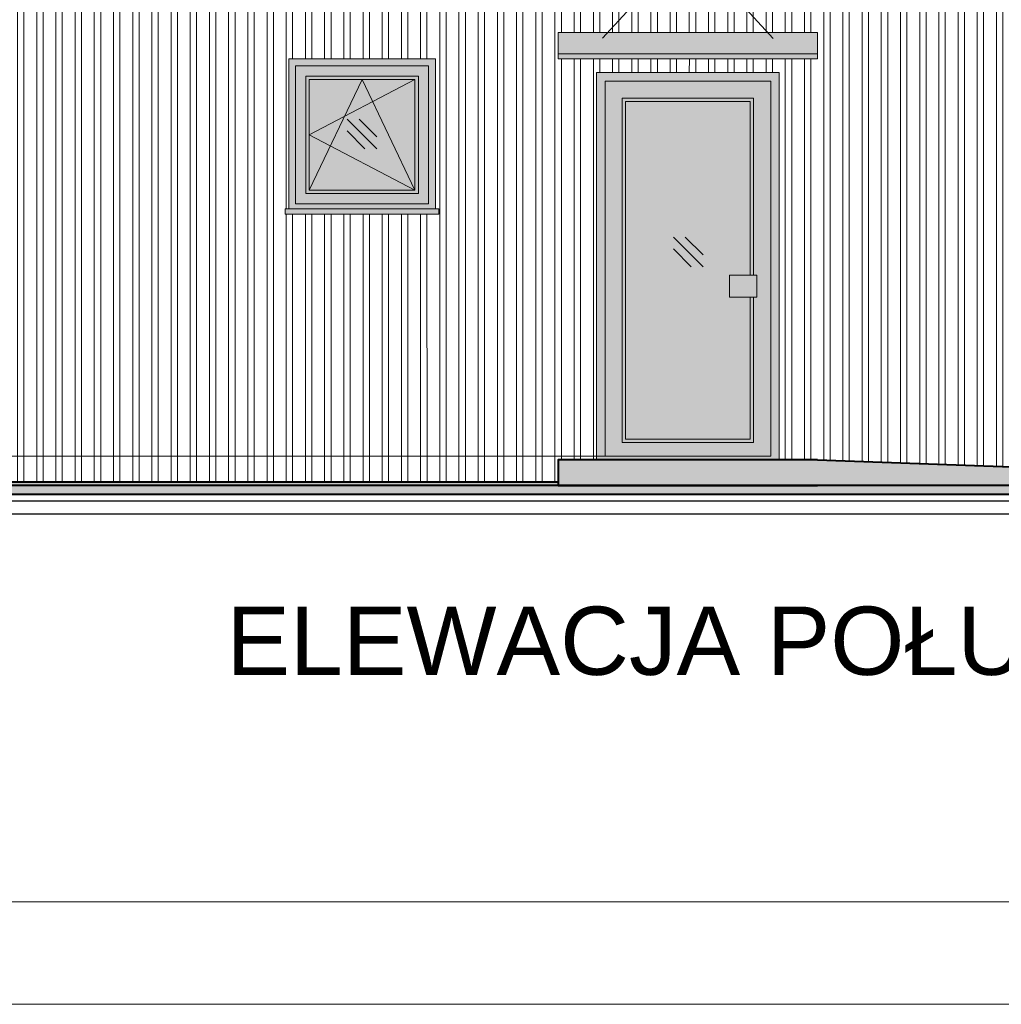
# Model space of a CAD drawing. Extents: x 4615668 to 9294084, y 5331114 to 10688993.
# Tile 2 of 181: x 4647044 to 4647619, y 5331114 to 5331692. Entities that reach past the tile are written whole.
import ezdxf

# ---------------------------------------------------------------- set-up
doc = ezdxf.new("R2010")
doc.units = 0
doc.header["$MEASUREMENT"] = 0
for name, color, linetype, lineweight in [('A_widok', 8, 'Continuous', 0), ('hatch', 253, 'Continuous', 0), ('więźba_w', 33, 'Continuous', 5), ('Wymiar', 7, 'Continuous', 9)]:
    doc.layers.add(name, color=color, linetype=linetype, lineweight=lineweight)
doc.layers.add('sciany', color=1, linetype='Continuous')
doc.layers.add('STOLARKA', color=4, linetype='Continuous')
doc.styles.add('ARIAL_WYM50', font='arial.ttf', dxfattribs={"height": 15})

msp = doc.modelspace()

# ---------------------------------------------------------------- hatches: boundary and pattern name
at = {"layer": 'hatch', "lineweight": 0, "ltscale": 40}
h = msp.add_hatch(color=8, dxfattribs=at)
h.dxf.hatch_style = 1
h.paths.add_polyline_path([(4647199.435, 5331577.602), (4647289.435, 5331577.602), (4647289.435, 5331580.602), (4647199.435, 5331580.602)])
h.paths.add_polyline_path([(4647199.435, 5331937.602), (4647289.435, 5331937.602), (4647289.435, 5331940.602), (4647199.435, 5331940.602)])
h.paths.add_polyline_path([(4647201.435, 5331940.602), (4647287.435, 5331940.602), (4647287.435, 5332028.602), (4647201.435, 5332028.602)])
h.paths.add_polyline_path([(4647213.435, 5331951.602), (4647275.435, 5331951.602), (4647275.435, 5332016.551), (4647213.435, 5332016.551)], flags=16)
h.paths.add_polyline_path([(4647213.435, 5331591.602), (4647275.435, 5331591.602), (4647275.435, 5331656.551), (4647213.435, 5331656.551)], flags=16)
h.paths.add_polyline_path([(4647201.435, 5331580.602), (4647287.435, 5331580.602), (4647287.435, 5331668.602), (4647201.435, 5331668.602)])
at = {"layer": 'hatch', "lineweight": 0, "ltscale": 40, "transparency": 33554559}
h = msp.add_hatch(color=251, dxfattribs=at)
h.dxf.hatch_style = 1
h.paths.add_polyline_path([(4647287.435, 5331668.602), (4647287.435, 5331658.602), (4647211.43, 5331658.602), (4647211.43, 5331580.602), (4647201.43, 5331580.602), (4647201.435, 5331668.602)])
h = msp.add_hatch(color=251, dxfattribs=at)
h.dxf.hatch_style = 1
h.paths.add_polyline_path([(4647488.935, 5331660.607), (4647488.935, 5331650.607), (4647391.93, 5331650.607), (4647391.93, 5331433.607), (4647381.93, 5331433.607), (4647381.935, 5331660.607)])
at = {"layer": 'hatch', "lineweight": 0, "ltscale": 40}
h = msp.add_hatch(color=8, dxfattribs=at)
h.dxf.hatch_style = 1
h.paths.add_polyline_path([(4647381.935, 5331660.607), (4647381.935, 5331433.607), (4647488.935, 5331433.607), (4647488.935, 5331660.607)])
h.paths.add_polyline_path([(4647483.935, 5331655.607), (4647483.935, 5331435.607), (4647386.935, 5331435.607), (4647386.935, 5331655.607)], flags=16)
h.paths.add_polyline_path([(4647473.935, 5331645.607), (4647473.935, 5331541.874), (4647475.745, 5331541.874), (4647475.745, 5331528.845), (4647473.935, 5331528.845), (4647473.935, 5331443.607), (4647396.935, 5331443.607), (4647396.935, 5331645.607)], flags=0)
h = msp.add_hatch(color=8, dxfattribs=at)
h.dxf.hatch_style = 1
h.paths.add_polyline_path([(4647386.935, 5331655.607), (4647386.935, 5331435.607), (4647483.935, 5331435.607), (4647483.935, 5331655.607)])
h.paths.add_polyline_path([(4647473.935, 5331645.607), (4647473.935, 5331541.874), (4647475.745, 5331541.874), (4647475.745, 5331528.845), (4647473.935, 5331528.845), (4647473.935, 5331443.607), (4647396.935, 5331443.607), (4647396.935, 5331645.607)], flags=16)
h.paths.add_polyline_path([(4647396.935, 5331645.607), (4647396.935, 5331443.607), (4647473.935, 5331443.607), (4647473.935, 5331528.845), (4647471.935, 5331528.845), (4647471.935, 5331445.607), (4647398.935, 5331445.607), (4647398.935, 5331643.607), (4647471.935, 5331643.607), (4647471.935, 5331541.874), (4647473.935, 5331541.874), (4647473.935, 5331645.607)], flags=0)
h = msp.add_hatch(color=8, dxfattribs=at)
h.dxf.hatch_style = 1
h.paths.add_polyline_path([(4647473.935, 5331645.607), (4647396.935, 5331645.607), (4647396.935, 5331443.607), (4647473.935, 5331443.607), (4647473.935, 5331528.845), (4647471.935, 5331528.845), (4647471.935, 5331445.607), (4647398.935, 5331445.607), (4647398.935, 5331445.607), (4647398.935, 5331643.607), (4647471.935, 5331643.607), (4647471.935, 5331541.874), (4647473.935, 5331541.874)])
h = msp.add_hatch(color=8, dxfattribs=at)
h.dxf.hatch_style = 1
h.paths.add_polyline_path([(4647475.745, 5331541.874), (4647459.726, 5331541.874), (4647459.726, 5331528.845), (4647475.745, 5331528.845)])
h = msp.add_hatch(color=252, dxfattribs=at)
h.dxf.hatch_style = 1
h.paths.add_polyline_path([(4648077.435, 5331433.605), (4647929.435, 5331433.605), (4647929.435, 5331420.602), (4647928.435, 5331420.602), (4647928.435, 5331418.527), (4648086.636, 5331418.527), (4648086.636, 5331420.602), (4648077.435, 5331420.602)])
h.paths.add_polyline_path([(4648138.435, 5331420.602), (4648096.236, 5331420.602), (4648096.236, 5331418.527), (4648136.932, 5331418.527), (4648138.435, 5331418.502)])
h.paths.add_polyline_path([(4648096.236, 5331420.602), (4648086.636, 5331420.602), (4648086.636, 5331418.527), (4648096.236, 5331418.527)])
h.paths.add_polyline_path([(4647928.435, 5331420.602), (4647871.068, 5331420.602), (4647928.435, 5331418.527)], flags=17)
h.paths.add_polyline_path([(4647511.435, 5331433.607), (4647359.435, 5331433.607), (4647359.435, 5331418.527), (4647511.435, 5331418.527), (4647928.435, 5331418.527), (4647871.068, 5331420.602)])
h.paths.add_polyline_path([(4647359.435, 5331420.602), (4646740.435, 5331420.602), (4646740.435, 5331418.476), (4646743.435, 5331418.527), (4647359.435, 5331418.527)])
h = msp.add_hatch(color=252, dxfattribs=at)
h.dxf.hatch_style = 1
edge = h.paths.add_edge_path()
edge.add_line((4648439.435, 5331413.37), (4648138.435, 5331418.502))
edge.add_line((4648138.435, 5331418.502), (4646740.435, 5331418.476))
edge.add_line((4646740.435, 5331418.476), (4646686.221, 5331417.601))
edge.add_arc((4646686.269, 5331414.601), 3, 90.924661, 180)
edge.add_line((4646683.269, 5331414.601), (4646683.269, 5331413.37))
edge.add_line((4646683.269, 5331413.37), (4648439.435, 5331413.37))
at = {"layer": 'STOLARKA', "lineweight": 0, "ltscale": 40, "true_color": 0xbdffff, "transparency": 33554534}
h = msp.add_hatch(color=131, dxfattribs=at)
h.dxf.hatch_style = 1
h.set_gradient(color1=(132, 132, 132), name='CURVED')
h.paths.add_polyline_path([(4647359.435, 5331668.602), (4647511.435, 5331668.602), (4647511.435, 5331684.026), (4647359.435, 5331684.026)])
h = msp.add_hatch(color=131, dxfattribs=at)
h.dxf.hatch_style = 1
h.set_gradient(color1=(132, 132, 132), name='CURVED')
h.paths.add_polyline_path([(4647213.435, 5331591.602), (4647275.435, 5331591.602), (4647275.435, 5331656.551), (4647213.435, 5331656.551)])
h = msp.add_hatch(color=131, dxfattribs=at)
h.dxf.hatch_style = 1
h.set_gradient(color1=(132, 132, 132), name='CURVED')
h.paths.add_polyline_path([(4647471.935, 5331643.607), (4647398.935, 5331643.607), (4647398.935, 5331445.607), (4647471.935, 5331445.607), (4647471.935, 5331528.845), (4647459.726, 5331528.845), (4647459.726, 5331541.874), (4647471.935, 5331541.874)])
at = {"layer": 'więźba_w', "lineweight": 0, "ltscale": 40}
h = msp.add_hatch(dxfattribs=at)
h.set_pattern_fill('ANSI32', color=256, scale=30, angle=45)
h.set_pattern_definition([(90, (8420.004, 178.085), (-11.25, 3e-15), []), (90, (8423.754, 181.835), (-11.25, 3e-15), [])])
h.paths.add_polyline_path([(4646739.435, 5332276.301), (4646739.435, 5331420.602), (4647359.435, 5331420.602), (4647359.435, 5331433.607), (4647381.935, 5331433.607), (4647381.935, 5331660.607), (4647488.935, 5331660.607), (4647488.935, 5331433.607), (4647511.435, 5331433.607), (4647871.068, 5331420.602), (4647929.435, 5331420.602), (4647929.435, 5332276.301)])
h.paths.add_polyline_path([(4647359.435, 5331668.602), (4647511.435, 5331668.602), (4647511.435, 5331684.026), (4647359.435, 5331684.026)], flags=16)
h.paths.add_polyline_path([(4647359.435, 5331671.574), (4647511.435, 5331671.574)], flags=0)
h.paths.add_polyline_path([(4647201.435, 5331580.602), (4647287.435, 5331580.602), (4647287.435, 5331668.602), (4647201.435, 5331668.602)], flags=16)
h.paths.add_polyline_path([(4647199.435, 5331577.602), (4647289.435, 5331577.602), (4647289.435, 5331580.602), (4647199.435, 5331580.602)], flags=16)
h.paths.add_polyline_path([(4647199.435, 5331937.602), (4647289.435, 5331937.602), (4647289.435, 5331940.602), (4647199.435, 5331940.602)], flags=16)
h.paths.add_polyline_path([(4647201.435, 5331940.602), (4647287.435, 5331940.602), (4647287.435, 5332028.602), (4647201.435, 5332028.602)], flags=16)

# ---------------------------------------------------------------- linework, layer by layer
at = {"lineweight": 0, "ltscale": 40}
for p, q in [((4647235.773, 5331633.264), (4647253.098, 5331615.94)), ((4647242.703, 5331633.264), (4647253.098, 5331622.869)), ((4647235.773, 5331626.334), (4647246.168, 5331615.94)), ((4647426.973, 5331564.101), (4647444.297, 5331546.777)), ((4647433.903, 5331564.101), (4647444.297, 5331553.706)), ((4647426.973, 5331557.171), (4647437.367, 5331546.777))]:
    msp.add_line(p, q, dxfattribs=at)
at = {"lineweight": 40, "ltscale": 40}
msp.add_line((4648136.932, 5331418.527), (4646743.435, 5331418.527), dxfattribs=at)
at = {"lineweight": 30, "ltscale": 40}
msp.add_line((4648496.818, 5331413.37), (4646636.653, 5331413.37), dxfattribs=at)
at = {"lineweight": 40, "ltscale": 40}
for points in [[(4646739.435, 5332276.301), (4646739.435, 5331420.602), (4647359.435, 5331420.602)], [(4647511.435, 5331433.607), (4647359.435, 5331433.607), (4647359.435, 5331418.527), (4647511.435, 5331418.527), (4647511.435, 5331418.607)], [(4647511.435, 5331433.607), (4647928.435, 5331418.527)], [(4646683.269, 5331413.37), (4648496.818, 5331413.37)]]:
    msp.add_lwpolyline(points, dxfattribs=at)
at = {"lineweight": 0, "ltscale": 40}
for points in [[(4647385.435, 5331680.766), (4647435.435, 5331734.983), (4647485.435, 5331680.448)], [(4647473.935, 5331541.874), (4647473.935, 5331645.607), (4647396.935, 5331645.607), (4647396.935, 5331443.607), (4647473.935, 5331443.607), (4647473.935, 5331528.845)]]:
    msp.add_lwpolyline(points, dxfattribs=at)
for points in [[(4647359.435, 5331668.602), (4647511.435, 5331668.602), (4647511.435, 5331684.026), (4647359.435, 5331684.026)], [(4647359.435, 5331671.574), (4647511.435, 5331671.574), (4647511.435, 5331671.574), (4647359.435, 5331671.574)], [(4647201.435, 5331580.602), (4647287.435, 5331580.602), (4647287.435, 5331668.602), (4647201.435, 5331668.602)], [(4647283.435, 5331583.602), (4647205.435, 5331583.602), (4647205.435, 5331664.551), (4647283.435, 5331664.551)], [(4647205.435, 5331583.602), (4647283.435, 5331583.602), (4647283.435, 5331664.551), (4647205.435, 5331664.551)], [(4647211.435, 5331589.602), (4647277.435, 5331589.602), (4647277.435, 5331658.551), (4647211.435, 5331658.551)], [(4647381.935, 5331433.607), (4647488.935, 5331433.607), (4647488.935, 5331660.607), (4647381.935, 5331660.607)], [(4647386.935, 5331435.607), (4647483.935, 5331435.607), (4647483.935, 5331655.607), (4647386.935, 5331655.607)], [(4647205.435, 5331583.602), (4647283.435, 5331583.602), (4647283.435, 5331583.602), (4647205.435, 5331583.602)], [(4647199.435, 5331577.602), (4647289.435, 5331577.602), (4647289.435, 5331580.602), (4647199.435, 5331580.602)]]:
    msp.add_lwpolyline(points, close=True, dxfattribs=at)
at = {"color": 253, "lineweight": 0, "ltscale": 40}
for points in [[(4647275.473, 5331656.589), (4647213.435, 5331624.077), (4647275.473, 5331591.64)], [(4647213.435, 5331591.602), (4647244.435, 5331656.551), (4647275.473, 5331591.64)], [(4647471.935, 5331541.874), (4647471.935, 5331643.607), (4647398.935, 5331643.607), (4647398.935, 5331445.607), (4647471.935, 5331445.607), (4647471.935, 5331528.845)]]:
    msp.add_lwpolyline(points, dxfattribs=at)
msp.add_lwpolyline([(4647213.435, 5331591.602), (4647275.435, 5331591.602), (4647275.435, 5331656.551), (4647213.435, 5331656.551)], close=True, dxfattribs=at)
at = {"lineweight": 30, "ltscale": 40}
msp.add_lwpolyline([(4648493.816, 5331401.601), (4646640.502, 5331401.601), (4646640.502, 5331409.601), (4648493.816, 5331409.601)], close=True, dxfattribs=at)
at = {"layer": 'A_widok', "color": 7, "lineweight": 0, "ltscale": 40}
msp.add_lwpolyline([(4647475.745, 5331528.845), (4647459.726, 5331528.845), (4647459.726, 5331541.874), (4647475.745, 5331541.874)], close=True, dxfattribs=at)
at = {"layer": 'hatch', "color": 252}
for points in [[(4645811.719, 5331114.353), (4650011.719, 5331114.353), (4650011.719, 5334062.353), (4645811.719, 5334062.353)], [(4645811.719, 5331114.353), (4650011.719, 5331114.353), (4650011.719, 5334062.353), (4645811.719, 5334062.353)], [(4646131.719, 5334002.353), (4649951.719, 5334002.353), (4649951.719, 5331174.353), (4646131.719, 5331174.353)]]:
    msp.add_lwpolyline(points, close=True, dxfattribs=at)
at = {"layer": 'Wymiar', "lineweight": 0, "ltscale": 40}
msp.add_line((4647397.483, 5331435.607), (4646486.555, 5331435.607), dxfattribs=at)

# ---------------------------------------------------------------- texts
at = {"layer": 'sciany', "color": 251, "ltscale": 40, "insert": (4647863.434, 5331347.476), "char_height": 40, "width": 816.72602, "attachment_point": 3, "style": 'ARIAL_WYM50'}
msp.add_mtext('\\A1;{\\C0;ELEWACJA POŁUDNIOWA}', dxfattribs=at)

doc.saveas('drawing.dxf')
